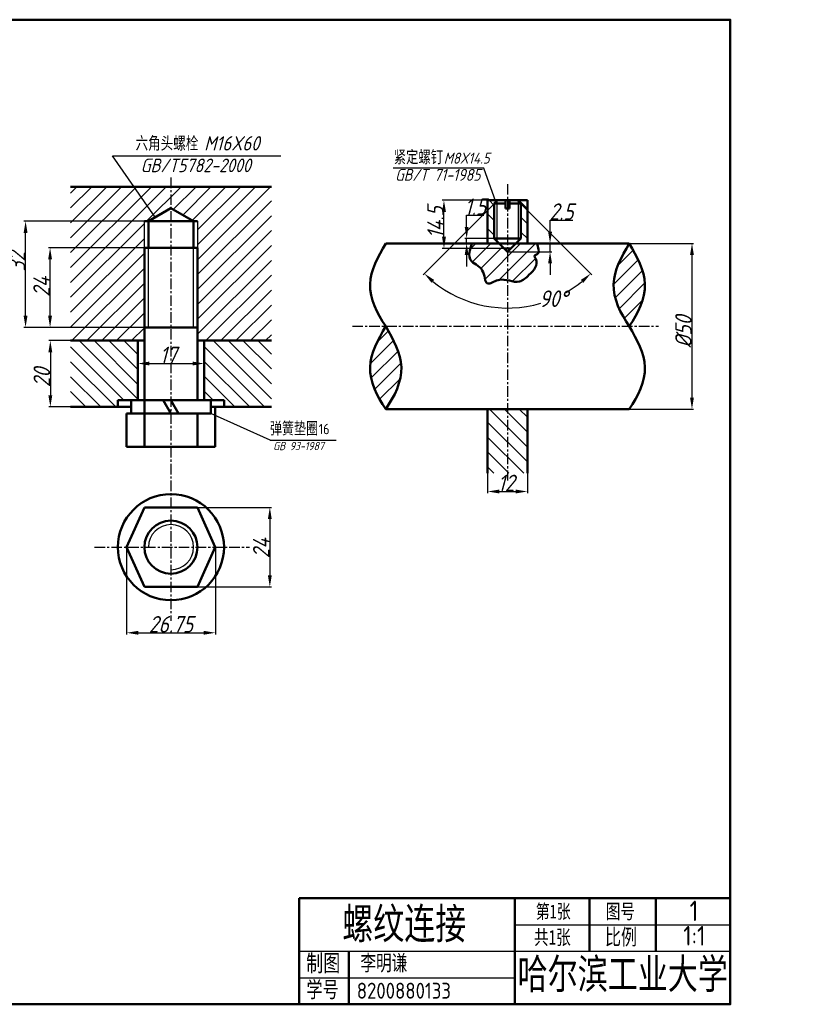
# Model space of a CAD drawing. Header units: millimetres. Extents: x 138043 to 138484, y 197009 to 197315.
# Tile 2 of 2: x 138248 to 138484, y 197018 to 197315. Entities that reach past the tile are written whole.
import ezdxf

# ---------------------------------------------------------------- set-up
doc = ezdxf.new("R2010")
doc.units = ezdxf.units.MM
doc.linetypes.add('CENTER', pattern=[50.8, 31.75, -6.35, 6.35, -6.35])
for name, color, linetype, lineweight in [('粗实线', 7, 'Continuous', 50), ('细实线', 4, 'Continuous', 25), ('细点画线', 6, 'CENTER', 25)]:
    doc.layers.add(name, color=color, linetype=linetype, lineweight=lineweight)
doc.styles.get("Standard").update_dxf_attribs({"font": 'gbeitc.shx'})
doc.styles.add('字母', font='gbeitc.shx')
doc.styles.add('数字', font='gbenor.shx')
doc.styles.add('汉字', font='hyswlongfangsong.ttf')
doc.dimstyles.new('GB', dxfattribs={"dimscale": 0.1, "dimtxt": 50, "dimasz": 35, "dimexe": 5, "dimexo": 0.625, "dimtad": 1, "dimtoh": 1, "dimdsep": 46, "dimtxsty": 'Standard', "dimcen": 2.5, "dimadec": 0, "dimazin": 0, "dimtfac": 1, "dimtmove": 0, "dimatfit": 3, "dimfxl": 1, "dimarcsym": 0})
doc.dimstyles.new('GB$2', dxfattribs={"dimscale": 0.1, "dimtxt": 50, "dimasz": 35, "dimexe": 5, "dimexo": 0.625, "dimtad": 1, "dimtih": 1, "dimtoh": 1, "dimdsep": 46, "dimtxsty": 'Standard', "dimcen": 2.5, "dimadec": 0, "dimazin": 0, "dimtfac": 1, "dimtmove": 0, "dimatfit": 3, "dimfxl": 1, "dimarcsym": 0})
pattern_1 = [(45, (-6.936, -19.918), (-2.24506403, 2.24506403), [])]
pattern_2 = [(135, (-6.936, -19.918), (-2.24506403, -2.24506403), [])]

# ---------------------------------------------------------------- blocks, each defined once
blk = doc.blocks.new('*D90')
at = {"layer": 'Defpoints', "color": 0, "transparency": 16777216}
for p in [(138302.09, 197168), (138302.09, 197144), (138323.9, 197144)]:
    blk.add_point(p, dxfattribs=at)
at = {"layer": '细实线', "color": 0, "lineweight": -2, "transparency": 16777216}
for p, q in [((138302.15, 197168), (138324.4, 197168)), ((138323.9, 197164.5), (138323.9, 197147.5)), ((138302.15, 197144), (138324.4, 197144))]:
    blk.add_line(p, q, dxfattribs=at)
at = {"layer": '细实线', "color": 0, "transparency": 16777216}
for points in [[(138323.32, 197164.5), (138324.48, 197164.5), (138323.9, 197168)], [(138323.32, 197147.5), (138324.48, 197147.5), (138323.9, 197144)]]:
    blk.add_solid(points, dxfattribs=at)
at = {"layer": '细实线', "color": 0, "transparency": 16777216, "insert": (138321.34, 197155.68), "char_height": 5, "attachment_point": 5, "rotation": 90}
blk.add_mtext('24', dxfattribs=at)
blk = doc.blocks.new('*D91')
at = {"layer": 'Defpoints', "color": 0, "transparency": 16777216}
for p in [(138280.72, 197156), (138307.47, 197156), (138307.47, 197130.18)]:
    blk.add_point(p, dxfattribs=at)
at = {"layer": '细实线', "color": 0, "lineweight": -2, "transparency": 16777216}
for p, q in [((138280.72, 197155.94), (138280.72, 197129.68)), ((138307.47, 197155.94), (138307.47, 197129.68)), ((138284.22, 197130.18), (138303.97, 197130.18))]:
    blk.add_line(p, q, dxfattribs=at)
at = {"layer": '细实线', "color": 0, "transparency": 16777216}
for points in [[(138284.22, 197130.76), (138284.22, 197129.6), (138280.72, 197130.18)], [(138303.97, 197130.76), (138303.97, 197129.6), (138307.47, 197130.18)]]:
    blk.add_solid(points, dxfattribs=at)
at = {"layer": '细实线', "color": 0, "transparency": 16777216, "insert": (138294.09, 197132.74), "char_height": 5, "attachment_point": 5}
blk.add_mtext('26.75', dxfattribs=at)
blk = doc.blocks.new('*D94')
at = {"layer": 'Defpoints', "color": 0, "transparency": 16777216}
for p in [(138263.83, 197218.32), (138257.72, 197198.32), (138263.83, 197198.32)]:
    blk.add_point(p, dxfattribs=at)
at = {"layer": '细实线', "color": 0, "lineweight": -2, "transparency": 16777216}
for p, q in [((138263.76, 197218.32), (138257.22, 197218.32)), ((138257.72, 197214.82), (138257.72, 197201.82)), ((138263.76, 197198.32), (138257.22, 197198.32))]:
    blk.add_line(p, q, dxfattribs=at)
at = {"layer": '细实线', "color": 0, "transparency": 16777216}
for points in [[(138257.13, 197214.82), (138258.3, 197214.82), (138257.72, 197218.32)], [(138257.13, 197201.82), (138258.3, 197201.82), (138257.72, 197198.32)]]:
    blk.add_solid(points, dxfattribs=at)
at = {"layer": '细实线', "color": 0, "transparency": 16777216, "insert": (138255.16, 197207.16), "char_height": 5, "attachment_point": 5, "rotation": 90}
blk.add_mtext('20', dxfattribs=at)
blk = doc.blocks.new('*D95')
at = {"layer": 'Defpoints', "color": 0, "transparency": 16777216}
for p in [(138257.64, 197246.32), (138286.09, 197246.32), (138286.09, 197222.32)]:
    blk.add_point(p, dxfattribs=at)
at = {"layer": '细实线', "color": 0, "lineweight": -2, "transparency": 16777216}
for p, q in [((138286.03, 197246.32), (138257.14, 197246.32)), ((138257.64, 197225.82), (138257.64, 197242.82)), ((138286.03, 197222.32), (138257.14, 197222.32))]:
    blk.add_line(p, q, dxfattribs=at)
at = {"layer": '细实线', "color": 0, "transparency": 16777216}
for points in [[(138257.05, 197242.82), (138258.22, 197242.82), (138257.64, 197246.32)], [(138257.05, 197225.82), (138258.22, 197225.82), (138257.64, 197222.32)]]:
    blk.add_solid(points, dxfattribs=at)
at = {"layer": '细实线', "color": 0, "transparency": 16777216, "insert": (138255.08, 197234.55), "char_height": 5, "attachment_point": 5, "rotation": 90}
blk.add_mtext('24', dxfattribs=at)
blk = doc.blocks.new('*D96')
at = {"layer": 'Defpoints', "color": 0, "transparency": 16777216}
for p in [(138250.25, 197254.32), (138286.09, 197254.32), (138286.03, 197222.32)]:
    blk.add_point(p, dxfattribs=at)
at = {"layer": '细实线', "color": 0, "lineweight": -2, "transparency": 16777216}
for p, q in [((138286.03, 197254.32), (138249.75, 197254.32)), ((138250.25, 197225.82), (138250.25, 197250.82)), ((138285.97, 197222.32), (138249.75, 197222.32))]:
    blk.add_line(p, q, dxfattribs=at)
at = {"layer": '细实线', "color": 0, "transparency": 16777216}
for points in [[(138249.66, 197250.82), (138250.83, 197250.82), (138250.25, 197254.32)], [(138249.66, 197225.82), (138250.83, 197225.82), (138250.25, 197222.32)]]:
    blk.add_solid(points, dxfattribs=at)
at = {"layer": '细实线', "color": 0, "transparency": 16777216, "insert": (138247.68, 197242.1), "char_height": 5, "attachment_point": 5, "rotation": 90}
blk.add_mtext('32', dxfattribs=at)
blk = doc.blocks.new('*D98')
at = {"layer": 'Defpoints', "color": 0, "transparency": 16777216}
for p in [(138376.41, 197260.63), (138394.56, 197260.63), (138394.56, 197246.13)]:
    blk.add_point(p, dxfattribs=at)
at = {"layer": '细实线', "color": 0, "lineweight": -2, "transparency": 16777216}
for p, q in [((138394.5, 197260.63), (138375.91, 197260.63)), ((138376.41, 197249.63), (138376.41, 197257.13)), ((138394.5, 197246.13), (138375.91, 197246.13))]:
    blk.add_line(p, q, dxfattribs=at)
at = {"layer": '细实线', "color": 0, "transparency": 16777216}
for points in [[(138375.83, 197257.13), (138377, 197257.13), (138376.41, 197260.63)], [(138375.83, 197249.63), (138377, 197249.63), (138376.41, 197246.13)]]:
    blk.add_solid(points, dxfattribs=at)
at = {"layer": '细实线', "color": 0, "transparency": 16777216, "insert": (138373.85, 197253.98), "char_height": 5, "attachment_point": 5, "rotation": 90}
blk.add_mtext('14.5', dxfattribs=at)
blk = doc.blocks.new('*D99')
at = {"layer": 'Defpoints', "color": 0, "transparency": 16777216}
for p in [(138383.24, 197247.63), (138391.56, 197249.13), (138391.56, 197247.63)]:
    blk.add_point(p, dxfattribs=at)
at = {"layer": '细实线', "color": 0, "lineweight": -2, "transparency": 16777216}
for p, q in [((138383.24, 197252.63), (138383.24, 197256.13)), ((138383.24, 197256.13), (138388.41, 197256.13)), ((138391.5, 197249.13), (138382.74, 197249.13)), ((138391.5, 197247.63), (138382.74, 197247.63)), ((138383.24, 197247.63), (138383.24, 197249.13)), ((138383.24, 197244.13), (138383.24, 197240.63))]:
    blk.add_line(p, q, dxfattribs=at)
at = {"layer": '细实线', "color": 0, "transparency": 16777216}
for points in [[(138382.66, 197252.63), (138383.83, 197252.63), (138383.24, 197249.13)], [(138382.66, 197244.13), (138383.83, 197244.13), (138383.24, 197247.63)]]:
    blk.add_solid(points, dxfattribs=at)
at = {"layer": '细实线', "color": 0, "transparency": 16777216, "insert": (138385.86, 197258.7), "char_height": 5, "attachment_point": 5}
blk.add_mtext('1.5', dxfattribs=at)
blk = doc.blocks.new('*D100')
at = {"layer": 'Defpoints', "color": 0, "transparency": 16777216}
for p in [(138395.56, 197247.63), (138408.4, 197247.63), (138395.56, 197245.13)]:
    blk.add_point(p, dxfattribs=at)
at = {"layer": '细实线', "color": 0, "lineweight": -2, "transparency": 16777216}
for p, q in [((138408.4, 197251.13), (138408.4, 197254.63)), ((138408.4, 197254.63), (138415.24, 197254.63)), ((138395.63, 197247.63), (138408.9, 197247.63)), ((138408.4, 197245.13), (138408.4, 197247.63)), ((138395.63, 197245.13), (138408.9, 197245.13)), ((138408.4, 197241.63), (138408.4, 197238.13))]:
    blk.add_line(p, q, dxfattribs=at)
at = {"layer": '细实线', "color": 0, "transparency": 16777216}
for points in [[(138407.82, 197251.13), (138408.99, 197251.13), (138408.4, 197247.63)], [(138407.82, 197241.63), (138408.99, 197241.63), (138408.4, 197245.13)]]:
    blk.add_solid(points, dxfattribs=at)
at = {"layer": '细实线', "color": 0, "transparency": 16777216, "insert": (138411.85, 197257.2), "char_height": 5, "attachment_point": 5}
blk.add_mtext('2.5', dxfattribs=at)
blk = doc.blocks.new('*D101')
at = {"layer": 'Defpoints', "color": 0, "transparency": 16777216}
for p in [(138391.56, 197259.63), (138392.56, 197260.63), (138398.56, 197260.63), (138399.56, 197259.63), (138386.38, 197229.36)]:
    blk.add_point(p, dxfattribs=at)
at = {"layer": '细实线', "color": 0, "lineweight": -2, "transparency": 16777216}
for p, q in [((138391.52, 197259.59), (138370.12, 197238.19)), ((138399.61, 197259.59), (138421.01, 197238.19))]:
    blk.add_line(p, q, dxfattribs=at)
for start, end in [(230.6533, 286.4045), (299.8207, 309.3467)]:
    blk.add_arc((138395.56, 197263.63), 35.49, start, end, dxfattribs=at)
at = {"layer": '细实线', "color": 0, "transparency": 16777216}
for points in [[(138372.67, 197235.76), (138373.46, 197236.62), (138370.47, 197238.54)], [(138417.67, 197236.62), (138418.45, 197235.76), (138420.66, 197238.54)]]:
    blk.add_solid(points, dxfattribs=at)
at = {"layer": '细实线', "color": 0, "transparency": 16777216, "insert": (138409.4, 197230.96), "char_height": 5, "attachment_point": 5}
blk.add_mtext('90°', dxfattribs=at)
blk = doc.blocks.new('*D103')
at = {"layer": 'Defpoints', "color": 0, "transparency": 16777216}
for p in [(138389.56, 197178.35), (138401.56, 197178.35), (138401.56, 197172.8)]:
    blk.add_point(p, dxfattribs=at)
at = {"layer": '细实线', "color": 0, "lineweight": -2, "transparency": 16777216}
for p, q in [((138389.56, 197178.29), (138389.56, 197172.3)), ((138401.56, 197178.29), (138401.56, 197172.3)), ((138393.06, 197172.8), (138398.06, 197172.8))]:
    blk.add_line(p, q, dxfattribs=at)
at = {"layer": '细实线', "color": 0, "transparency": 16777216}
for points in [[(138393.06, 197173.38), (138393.06, 197172.22), (138389.56, 197172.8)], [(138398.06, 197173.38), (138398.06, 197172.22), (138401.56, 197172.8)]]:
    blk.add_solid(points, dxfattribs=at)
at = {"layer": '细实线', "color": 0, "transparency": 16777216, "insert": (138395.14, 197175.36), "char_height": 5, "attachment_point": 5}
blk.add_mtext('12', dxfattribs=at)
blk = doc.blocks.new('*D104')
at = {"layer": 'Defpoints', "color": 0, "transparency": 16777216}
for p in [(138432.27, 197247.63), (138432.27, 197197.63), (138451.2, 197197.63)]:
    blk.add_point(p, dxfattribs=at)
at = {"layer": '细实线', "color": 0, "lineweight": -2, "transparency": 16777216}
for p, q in [((138432.34, 197247.63), (138451.7, 197247.63)), ((138451.2, 197244.13), (138451.2, 197201.13)), ((138432.34, 197197.63), (138451.7, 197197.63))]:
    blk.add_line(p, q, dxfattribs=at)
at = {"layer": '细实线', "color": 0, "transparency": 16777216}
for points in [[(138450.62, 197244.13), (138451.78, 197244.13), (138451.2, 197247.63)], [(138450.62, 197201.13), (138451.78, 197201.13), (138451.2, 197197.63)]]:
    blk.add_solid(points, dxfattribs=at)
at = {"layer": '细实线', "color": 0, "transparency": 16777216, "insert": (138448.64, 197220.97), "char_height": 5, "attachment_point": 5, "rotation": 90}
blk.add_mtext('%%C50', dxfattribs=at)
blk = doc.blocks.new('*D111')
at = {"layer": 'Defpoints', "color": 0, "transparency": 16777216}
for p in [(138284.09, 197211.4), (138304.09, 197211.4), (138304.09, 197211.4)]:
    blk.add_point(p, dxfattribs=at)
at = {"layer": '细实线', "color": 0, "lineweight": -2, "transparency": 16777216}
for p, q in [((138284.09, 197211.34), (138284.09, 197210.9)), ((138287.59, 197211.4), (138300.59, 197211.4)), ((138304.09, 197211.34), (138304.09, 197210.9))]:
    blk.add_line(p, q, dxfattribs=at)
at = {"layer": '细实线', "color": 0, "transparency": 16777216}
for points in [[(138287.59, 197211.99), (138287.59, 197210.82), (138284.09, 197211.4)], [(138300.59, 197211.99), (138300.59, 197210.82), (138304.09, 197211.4)]]:
    blk.add_solid(points, dxfattribs=at)
at = {"layer": '细实线', "color": 0, "transparency": 16777216, "insert": (138293.24, 197213.97), "char_height": 5, "attachment_point": 5}
blk.add_mtext('17', dxfattribs=at)

msp = doc.modelspace()

# ---------------------------------------------------------------- hatches: boundary and pattern name
at = {"layer": '细实线'}
h = msp.add_hatch(dxfattribs=at)
h.set_pattern_fill('ANSI31', color=256)
h.set_pattern_definition([(45, (0.799, -18.454), (-2.24506403, 2.24506403), [])])
h.paths.add_polyline_path([(138324.355, 197264.716), (138294.091, 197264.716), (138294.091, 197258.243), (138300.891, 197254.317), (138302.091, 197254.317), (138302.091, 197246.317), (138302.091, 197240.317), (138302.091, 197218.317), (138324.355, 197218.317)])
h.paths.add_polyline_path([(138286.091, 197246.317), (138286.091, 197254.317), (138287.291, 197254.317), (138294.091, 197258.243), (138294.091, 197263.493), (138293.243, 197264.716), (138263.827, 197264.716), (138263.827, 197218.317), (138286.091, 197218.317)])
h = msp.add_hatch(dxfattribs=at)
h.set_pattern_fill('ANSI31', color=256, angle=90)
h.set_pattern_definition(pattern_2)
h.paths.add_polyline_path([(138389.563, 197247.634), (138393.063, 197247.634), (138391.563, 197249.134), (138391.563, 197259.634), (138392.563, 197260.634), (138389.563, 197260.634)])
h.paths.add_polyline_path([(138401.563, 197260.634), (138398.563, 197260.634), (138399.563, 197259.634), (138399.563, 197249.134), (138398.063, 197247.634), (138401.563, 197247.634)])
h = msp.add_hatch(dxfattribs=at)
h.set_pattern_fill('ANSI31', color=256)
h.set_pattern_definition(pattern_1)
edge = h.paths.add_edge_path()
edge.add_spline(control_points=[(138358.853, 197222.634), (138356.547, 197218.587), (138351.872, 197210.382), (138356.197, 197201.499), (138358.853, 197197.634)], knot_values=[0, 0, 0, 0, 13.1822863, 26.7291543, 26.7291543, 26.7291543, 26.7291543], degree=3, periodic=0)
edge.add_spline(control_points=[(138358.853, 197197.634), (138361.51, 197201.499), (138365.834, 197210.382), (138361.159, 197218.587), (138358.853, 197222.634)], knot_values=[0, 0, 0, 0, 13.546868, 26.7291543, 26.7291543, 26.7291543, 26.7291543], degree=3, periodic=0)
edge = h.paths.add_edge_path()
edge.add_spline(control_points=[(138432.274, 197222.634), (138434.93, 197226.499), (138439.255, 197235.382), (138434.579, 197243.587), (138432.274, 197247.634)], knot_values=[0, 0, 0, 0, 13.546868, 26.7291543, 26.7291543, 26.7291543, 26.7291543], degree=3, periodic=0)
edge.add_spline(control_points=[(138432.274, 197247.634), (138429.968, 197243.587), (138425.292, 197235.382), (138429.617, 197226.499), (138432.274, 197222.634)], knot_values=[0, 0, 0, 0, 13.1822863, 26.7291543, 26.7291543, 26.7291543, 26.7291543], degree=3, periodic=0)
h = msp.add_hatch(dxfattribs=at)
h.set_pattern_fill('ANSI31', color=256)
h.set_pattern_definition(pattern_1)
edge = h.paths.add_edge_path()
edge.add_line((138395.563, 197246.134), (138394.563, 197246.134))
edge.add_line((138394.563, 197246.134), (138393.063, 197247.634))
edge.add_line((138393.063, 197247.634), (138391.563, 197247.634))
edge.add_line((138391.563, 197247.634), (138384.784, 197247.634))
edge.add_spline(control_points=[(138384.784, 197247.634), (138384.223, 197245.744), (138383.128, 197242.051), (138388.813, 197240.598), (138388.646, 197234.107), (138392.541, 197236.965), (138394.661, 197236.718), (138395.563, 197236.532)], knot_values=[0, 0, 0, 0, 4.9811472, 9.7300798, 13.9988838, 17.3328194, 19.9881426, 19.9881426, 19.9881426, 19.9881426], degree=3, periodic=0)
edge.add_line((138395.563, 197236.532), (138395.563, 197246.134))
edge = h.paths.add_edge_path()
edge.add_spline(control_points=[(138395.563, 197236.532), (138396.844, 197236.268), (138399.166, 197235.466), (138401.929, 197238.018), (138404.17, 197240.087), (138404.564, 197242.363), (138403.409, 197244.085), (138405.758, 197244.523), (138404.563, 197246.55), (138404.551, 197247.634)], knot_values=[19.9881426, 19.9881426, 19.9881426, 19.9881426, 23.7555991, 27.244266, 30.173182, 32.8095531, 33.870223, 34.7544948, 37.9867993, 37.9867993, 37.9867993, 37.9867993], degree=3, periodic=0)
edge.add_line((138404.551, 197247.634), (138398.063, 197247.634))
edge.add_line((138398.063, 197247.634), (138396.563, 197246.134))
edge.add_line((138396.563, 197246.134), (138395.563, 197246.134))
edge.add_line((138395.563, 197246.134), (138395.563, 197236.532))
h = msp.add_hatch(dxfattribs=at)
h.set_pattern_fill('ANSI31', color=256, angle=90)
h.set_pattern_definition([(135, (0.799, -18.454), (-2.24506403, -2.24506403), [])])
h.paths.add_polyline_path([(138285.291, 197200.321), (138284.091, 197200.322), (138284.091, 197218.317), (138263.827, 197218.317), (138263.827, 197198.317), (138278.091, 197198.317), (138278.091, 197200.317), (138285.291, 197200.317)])
h.paths.add_polyline_path([(138304.091, 197218.317), (138304.091, 197200.317), (138310.091, 197200.317), (138310.091, 197198.317), (138324.355, 197198.317), (138324.355, 197218.317)])
h = msp.add_hatch(dxfattribs=at)
h.set_pattern_fill('ANSI31', color=256, angle=90)
h.set_pattern_definition(pattern_2)
h.paths.add_polyline_path([(138395.563, 197197.634), (138389.563, 197197.634), (138389.563, 197178.348), (138395.563, 197178.348)])
h.paths.add_polyline_path([(138401.563, 197197.634), (138395.563, 197197.634), (138395.563, 197178.348), (138401.563, 197178.348)])

# ---------------------------------------------------------------- linework, layer by layer
at = {"layer": '粗实线'}
for p, q in [((138263.827, 197264.716), (138324.355, 197264.716)), ((138394.963, 197260.634), (138389.563, 197260.634)), ((138389.563, 197260.634), (138389.563, 197247.634)), ((138391.563, 197259.634), (138392.563, 197260.634)), ((138391.563, 197249.134), (138391.563, 197259.634)), ((138391.563, 197259.634), (138394.963, 197259.634)), ((138394.963, 197260.634), (138392.563, 197260.634)), ((138394.963, 197259.634), (138394.963, 197260.634)), ((138394.963, 197260.634), (138394.963, 197258.134)), ((138394.963, 197260.634), (138396.163, 197260.634)), ((138396.163, 197258.134), (138396.163, 197260.634)), ((138396.163, 197260.634), (138398.563, 197260.634)), ((138396.163, 197260.634), (138401.563, 197260.634)), ((138396.163, 197259.634), (138399.563, 197259.634)), ((138399.563, 197259.634), (138398.563, 197260.634)), ((138399.563, 197259.634), (138399.563, 197249.134)), ((138401.563, 197260.634), (138401.563, 197247.634)), ((138287.291, 197254.317), (138294.091, 197258.243)), ((138294.091, 197258.243), (138300.891, 197254.317)), ((138394.963, 197258.134), (138396.163, 197258.134)), ((138286.091, 197254.317), (138302.091, 197254.317)), ((138287.291, 197246.317), (138287.291, 197254.317)), ((138300.891, 197246.317), (138300.891, 197254.317)), ((138432.274, 197247.634), (138358.853, 197247.634)), ((138391.563, 197249.134), (138399.563, 197249.134)), ((138391.563, 197249.134), (138395.563, 197245.134)), ((138395.563, 197247.634), (138391.563, 197247.634)), ((138395.563, 197247.634), (138394.563, 197247.634)), ((138396.563, 197246.134), (138399.563, 197249.134)), ((138286.091, 197186.317), (138286.091, 197246.317)), ((138286.091, 197246.317), (138302.091, 197246.317)), ((138302.091, 197246.317), (138302.091, 197240.317)), ((138394.563, 197246.134), (138396.563, 197246.134)), ((138395.563, 197245.134), (138396.563, 197246.134)), ((138302.091, 197240.317), (138302.091, 197200.317)), ((138286.091, 197222.317), (138302.091, 197222.317)), ((138294.091, 197222.317), (138287.291, 197222.317)), ((138286.091, 197218.317), (138263.827, 197218.317)), ((138284.091, 197200.322), (138284.091, 197218.317)), ((138324.355, 197218.317), (138302.091, 197218.317)), ((138304.091, 197200.322), (138304.091, 197218.317)), ((138294.091, 197200.317), (138278.091, 197200.317)), ((138278.091, 197200.317), (138278.091, 197198.317)), ((138282.091, 197196.317), (138282.091, 197200.317)), ((138282.091, 197200.317), (138306.091, 197200.317)), ((138294.091, 197200.317), (138282.091, 197200.317)), ((138294.091, 197200.317), (138284.091, 197200.322)), ((138294.091, 197200.317), (138285.291, 197200.317)), ((138294.091, 197200.317), (138286.091, 197200.317)), ((138294.091, 197196.317), (138291.781, 197200.317)), ((138294.091, 197200.317), (138293.291, 197200.317)), ((138294.091, 197200.317), (138310.091, 197200.317)), ((138296.4, 197196.317), (138294.091, 197200.317)), ((138306.091, 197200.317), (138306.091, 197196.317)), ((138310.091, 197200.317), (138310.091, 197198.317)), ((138263.827, 197198.317), (138282.091, 197198.317)), ((138282.091, 197196.317), (138280.716, 197196.317)), ((138280.716, 197196.317), (138280.716, 197186.317)), ((138294.091, 197196.317), (138282.091, 197196.317)), ((138294.091, 197196.317), (138282.091, 197196.317)), ((138286.091, 197196.317), (138286.091, 197186.317)), ((138294.091, 197196.317), (138306.091, 197196.317)), ((138302.091, 197196.317), (138302.091, 197186.317)), ((138306.091, 197198.317), (138324.355, 197198.317)), ((138307.466, 197188.317), (138307.466, 197198.317)), ((138358.853, 197197.634), (138432.274, 197197.634)), ((138389.563, 197197.634), (138389.563, 197178.348)), ((138401.563, 197178.348), (138401.563, 197197.634)), ((138307.466, 197188.317), (138307.466, 197186.317)), ((138280.716, 197186.317), (138307.466, 197186.317)), ((138280.716, 197156.003), (138286.091, 197168.003)), ((138286.091, 197168.003), (138294.091, 197168.003)), ((138302.091, 197168.003), (138294.091, 197168.003)), ((138307.466, 197156.003), (138302.091, 197168.003)), ((138280.716, 197156.003), (138286.091, 197144.003)), ((138307.466, 197156.003), (138302.091, 197144.003)), ((138286.091, 197144.003), (138294.091, 197144.003)), ((138302.091, 197144.003), (138294.091, 197144.003)), ((138332.731, 197018.117), (138332.731, 197050.117)), ((138332.731, 197050.117), (138462.731, 197050.117)), ((138397.731, 197050.117), (138397.731, 197018.117)), ((138420.337, 197050.117), (138420.337, 197034.117)), ((138440.273, 197050.117), (138440.273, 197034.117)), ((138347.707, 197034.117), (138347.707, 197018.117)), ((138462.731, 197018.117), (138332.731, 197018.117))]:
    msp.add_line(p, q, dxfattribs=at)
msp.add_lwpolyline([(138042.731, 197315.117), (138462.731, 197315.117), (138462.731, 197018.117), (138042.731, 197018.117)], close=True, dxfattribs=at)
for radius in [16, 8]:
    msp.add_circle((138294.091, 197156.003), radius, dxfattribs=at)
for points in [[(138358.853, 197247.634), (138356.547, 197243.587), (138351.872, 197235.382), (138356.197, 197226.499), (138358.853, 197222.634)], [(138432.274, 197247.634), (138429.968, 197243.587), (138425.292, 197235.382), (138429.617, 197226.499), (138432.274, 197222.634)], [(138432.274, 197247.634), (138434.579, 197243.587), (138439.255, 197235.382), (138434.93, 197226.499), (138432.274, 197222.634)], [(138358.853, 197222.634), (138356.547, 197218.587), (138351.872, 197210.382), (138356.197, 197201.499), (138358.853, 197197.634)], [(138358.853, 197222.634), (138361.159, 197218.587), (138365.834, 197210.382), (138361.51, 197201.499), (138358.853, 197197.634)], [(138432.274, 197222.634), (138434.579, 197218.587), (138439.255, 197210.382), (138434.93, 197201.499), (138432.274, 197197.634)]]:
    msp.add_open_spline(points, degree=3, knots=[0, 0, 0, 0, 13.1822863, 26.7291543, 26.7291543, 26.7291543, 26.7291543], dxfattribs=at)
msp.add_spline([(138384.784, 197247.634), (138384.424, 197242.666), (138387.958, 197239.493), (138389.576, 197235.543), (138392.751, 197236.561), (138399.16, 197236.141), (138402.035, 197238.117), (138403.952, 197240.331), (138404.072, 197242.965), (138403.772, 197243.983), (138404.551, 197244.402), (138404.551, 197247.634), (138404.551, 197247.694)], degree=3, dxfattribs=at)
at = {"layer": '细实线'}
for p, q in [((138289.341, 197255.501), (138276.49, 197274.047)), ((138276.49, 197274.047), (138327.226, 197274.047)), ((138388.44, 197270.315), (138361.066, 197270.315)), ((138392.063, 197260.134), (138388.44, 197270.315)), ((138392.363, 197260.434), (138392.363, 197248.334)), ((138398.763, 197260.434), (138398.763, 197248.334)), ((138286.091, 197246.317), (138286.091, 197254.317)), ((138302.091, 197254.317), (138302.091, 197246.317)), ((138287.291, 197222.317), (138287.291, 197246.317)), ((138300.891, 197222.317), (138300.891, 197246.317)), ((138323.967, 197188.248), (138306.091, 197196.317)), ((138323.967, 197188.248), (138343.911, 197188.248)), ((138397.731, 197042.117), (138462.731, 197042.117)), ((138332.731, 197034.117), (138462.731, 197034.117)), ((138332.731, 197026.117), (138397.731, 197026.117))]:
    msp.add_line(p, q, dxfattribs=at)
msp.add_arc((138294.091, 197156.003), 6.8, 270, 180, dxfattribs=at)
at = {"layer": '细点画线', "ltscale": 0.1}
for p, q in [((138294.091, 197267.511), (138294.091, 197133.797)), ((138395.563, 197265.513), (138395.563, 197176.088)), ((138348.813, 197222.634), (138441.08, 197222.634)), ((138271.046, 197156.003), (138317.76, 197156.003))]:
    msp.add_line(p, q, dxfattribs=at)

# ---------------------------------------------------------------- texts
at = {"layer": '细实线'}
for s, height, style, p in [('GB/T6170-2000', 6.40766, '字母', (138193.802, 197294.219)), ('六角头螺栓', 3.7883, '汉字', (138283.404, 197275.995)), ('M16X60', 4.3426, '字母', (138304.1, 197275.654)), ('GB/T5782-2000', 4.10724, '字母', (138284.948, 197269.116)), ('紧定螺钉', 3.7067, '汉字', (138361.289, 197271.887)), ('M8X14.5', 3.3045, '字母', (138376.361, 197271.693)), ('GB/T 71-1985', 3.57982, '字母', (138361.686, 197266.53)), ('弹簧垫圈', 3.6205, '汉字', (138323.952, 197190.074)), ('16', 3.1442, '数字', (138338.636, 197190.074)), ('GB 93-1987', 2.5114, '字母', (138324.891, 197185.261)), ('螺纹连接', 9.349, '汉字', (138345.737, 197037.824)), ('第1张', 4.2018, '汉字', (138404.091, 197044.03)), ('图号', 4.4029, '汉字', (138425.216, 197043.947)), ('1', 6.168, '数字', (138450.49, 197043.211)), ('1:1', 5.9217, '数字', (138448.559, 197035.837)), ('共1张', 4.4118, '汉字', (138403.565, 197036.152)), ('比例', 4.8224, '汉字', (138424.973, 197036.049)), ('制图', 5.1211, '汉字', (138334.874, 197027.996)), ('李明谦', 4.7271, '汉字', (138351.203, 197028.265)), ('哈尔滨工业大学', 9.0606, '汉字', (138398.616, 197022.778)), ('学号', 4.8486, '汉字', (138334.948, 197020.164)), ('8200880133', 4.8212, '数字', (138350.122, 197019.805))]:
    msp.add_text(s, height=height, dxfattribs=dict(at, style=style)).set_placement(p)

# ---------------------------------------------------------------- dimensions: what is measured, and where the dimension line sits
for base, p1, p2, picture, middle in [((138383.244, 197247.634), (138391.563, 197249.134), (138391.563, 197247.634), '*D99', (138385.858, 197256.134)), ((138376.414, 197260.634), (138394.563, 197246.134), (138394.563, 197260.634), '*D98', (138376.414, 197253.984)), ((138408.402, 197247.634), (138395.563, 197245.134), (138395.563, 197247.634), '*D100', (138411.85, 197254.634)), ((138250.247, 197254.317), (138286.028, 197222.317), (138286.091, 197254.317), '*D96', (138250.247, 197242.102)), ((138257.638, 197246.317), (138286.091, 197222.317), (138286.091, 197246.317), '*D95', (138257.638, 197234.549)), ((138257.718, 197198.317), (138263.827, 197218.317), (138263.827, 197198.317), '*D94', (138257.718, 197207.164)), ((138323.9, 197144.003), (138302.091, 197168.003), (138302.091, 197144.003), '*D90', (138323.9, 197155.677))]:
    dim = msp.add_linear_dim(base=base, p1=p1, p2=p2, angle=90, dimstyle='GB', dxfattribs=at)
    dim.commit()
    dim.dimension.update_dxf_attribs({"geometry": picture, "text_midpoint": middle, "dimtype": 160})
dim = msp.add_angular_dim_2l(base=(138386.379, 197229.357), line1=((138399.563, 197259.634), (138398.563, 197260.634)), line2=((138391.563, 197259.634), (138392.563, 197260.634)), dimstyle='GB$2', dxfattribs=at)
dim.commit()
dim.dimension.update_dxf_attribs({"geometry": '*D101', "text_midpoint": (138409.398, 197230.955), "dimtype": 162})
for base, p1, p2, angle, text, picture, middle in [((138451.2, 197197.634), (138432.274, 197247.634), (138432.274, 197197.634), 90, '%%C<>', '*D104', (138451.2, 197220.973)), ((138304.091, 197211.404), (138284.091, 197211.404), (138304.091, 197211.404), 180, '17', '*D111', (138293.236, 197211.404))]:
    dim = msp.add_linear_dim(base=base, p1=p1, p2=p2, angle=angle, text=text, dimstyle='GB', dxfattribs=at)
    dim.commit()
    dim.dimension.update_dxf_attribs({"geometry": picture, "text_midpoint": middle, "dimtype": 160})
for base, p1, p2, picture, middle in [((138401.563, 197172.799), (138389.563, 197178.348), (138401.563, 197178.348), '*D103', (138395.144, 197172.799)), ((138307.466, 197130.18), (138280.716, 197156.003), (138307.466, 197156.003), '*D91', (138294.091, 197130.18))]:
    dim = msp.add_linear_dim(base=base, p1=p1, p2=p2, dimstyle='GB', dxfattribs=at)
    dim.commit()
    dim.dimension.update_dxf_attribs({"geometry": picture, "text_midpoint": middle, "dimtype": 160})

doc.saveas('drawing.dxf')
